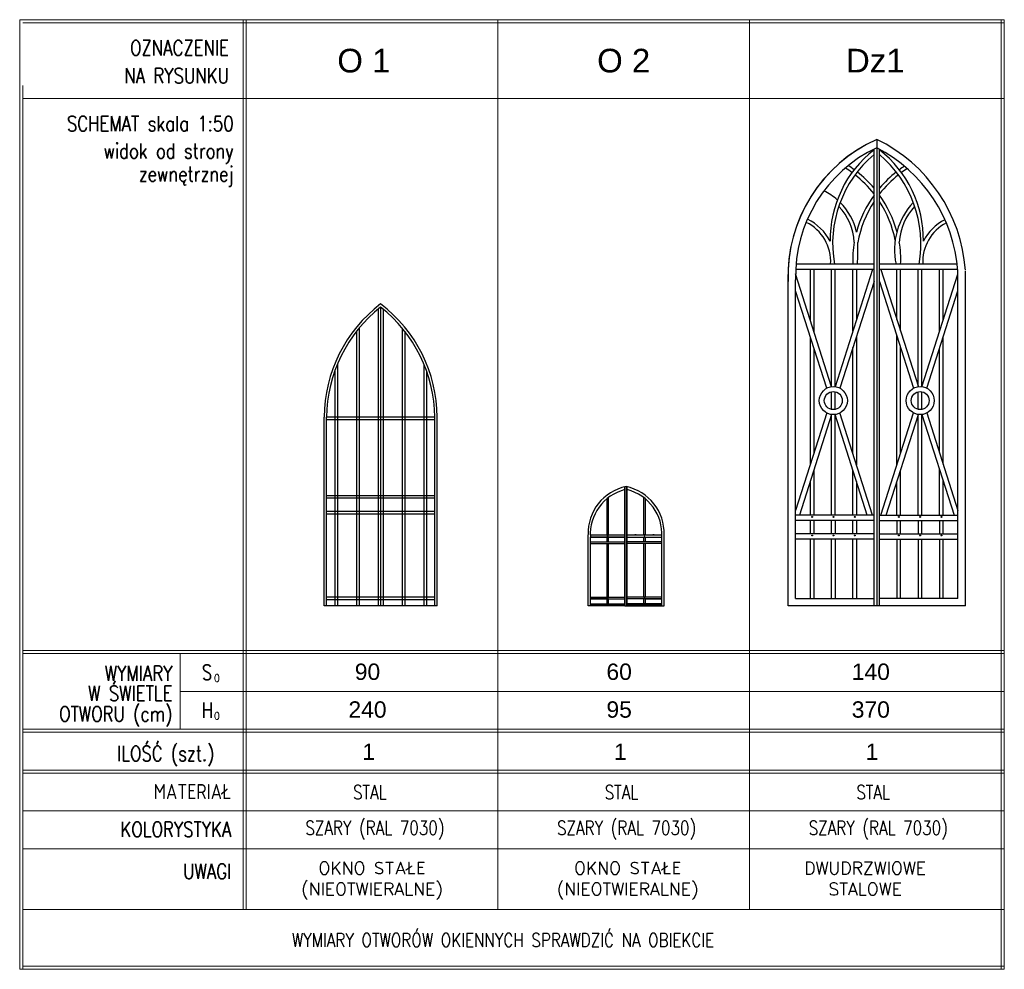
# Model space of a CAD drawing. Header units: millimetres. Extents: x -37887 to 94344, y -69777 to 116976.
# Tile 30 of 205: x 55249 to 63074, y -30244 to -22699. Entities that reach past the tile are written whole.
import ezdxf
from ezdxf.enums import TextEntityAlignment as Align

# ---------------------------------------------------------------- set-up
doc = ezdxf.new("R2010")
doc.units = ezdxf.units.MM
for name, color, linetype, lineweight in [('02_odbudowa', 7, 'Continuous', 30), ('02_view', 7, 'Continuous', 13), ('03_help', 8, 'Continuous', 5), ('07_opis', 40, 'Continuous', 5)]:
    doc.layers.add(name, color=color, linetype=linetype, lineweight=lineweight)
doc.styles.add('ARIAL_CE', font='arial.ttf', dxfattribs={"width": 0.85, "height": 20})
doc.styles.get("Standard").update_dxf_attribs({"font": 'arial.ttf'})
doc.styles.add('STYLE50', font='simplex.shx')

msp = doc.modelspace()

# ---------------------------------------------------------------- linework, layer by layer
at = {"layer": '02_odbudowa'}
for p, q in [((62038.3, -27357), (62038.3, -23726.6)), ((62038.3, -27357), (62038.3, -23726.6)), ((62081.4, -27357), (62081.4, -23727.5)), ((62081.4, -27357), (62081.4, -23727.5)), ((62704.9, -27297), (62704.9, -24696.5)), ((62764.9, -27357), (62764.9, -24696.5)), ((57667.3, -27357), (57667.3, -25857)), ((58567.3, -27357), (58567.3, -25857)), ((61414.9, -27297), (62038.3, -27297)), ((62704.9, -27297), (62081.4, -27297)), ((62764.9, -27357), (61354.9, -27357))]:
    msp.add_line(p, q, dxfattribs=at)
for points in [[(62059.9, -23650), (62059.9, -27357)], [(62038.3, -24641.8), (61418.3, -24641.8)], [(62699.8, -24641.8), (62081.4, -24641.8)], [(61700.4, -25614.6), (61414.3, -24719)], [(62038.3, -24684.9), (61415.4, -24684.9)], [(61532.1, -25087.7), (61532.1, -24684.9)], [(61560.8, -24684.9), (61560.8, -25177.6)], [(61700.4, -25614.6), (61700.4, -24684.9)], [(61729.1, -25614.6), (61729.1, -24684.9)], [(62026.3, -24684.9), (61729.1, -25614.6)], [(61870.4, -25172.6), (61870.4, -24684.9)], [(61899.1, -24684.9), (61899.1, -25082.8)], [(62704.1, -24684.9), (62081.4, -24684.9)], [(62093.4, -24684.9), (62390.7, -25614.6)], [(62219.8, -25080.1), (62219.8, -24684.9)], [(62248.5, -25169.9), (62248.5, -24684.9)], [(62388.9, -25614.8), (62388.9, -24684.9)], [(62417.6, -25614.4), (62417.6, -24684.9)], [(62419.3, -25614.6), (62704.9, -24720.8)], [(62558.1, -25180.3), (62558.1, -24684.9)], [(62587.7, -25087.7), (62587.7, -24684.9)], [(61354.9, -27357), (61354.9, -24765)], [(61414.9, -27297), (61414.9, -24765)], [(62038.3, -24778.7), (61767.2, -25626.8)], [(62081.4, -24778.7), (62352.6, -25626.8)], [(61662.3, -25626.8), (61414.9, -24852.3)], [(62457.4, -25626.8), (62704.9, -24852.3)], [(58097.3, -24998.2), (58097.3, -27357)], [(58117.3, -24982.2), (58117.3, -27357)], [(58117.3, -24982.2), (58117.3, -27357)], [(58137.3, -24998.2), (58137.3, -27357)], [(57925.3, -25174), (57925.3, -27357)], [(57945.3, -25149.2), (57945.3, -27357)], [(58289.3, -25149.2), (58289.3, -27357)], [(58309.3, -25174), (58309.3, -27357)], [(61532.1, -26230.8), (61532.1, -25219.1)], [(61899.1, -25214.1), (61899.1, -26236.6)], [(62219.8, -26239.4), (62219.8, -25211.4)], [(62587.7, -26230.8), (62587.7, -25219.1)], [(61560.8, -25309), (61560.8, -26141)], [(61870.4, -26146.8), (61870.4, -25303.9)], [(62248.5, -26149.5), (62248.5, -25301.2)], [(62558.1, -26138.3), (62558.1, -25311.7)], [(57753.3, -25488.5), (57753.3, -27357)], [(57773.3, -25435.9), (57773.3, -27357)], [(58461.3, -25435.9), (58461.3, -27357)], [(58481.3, -25488.5), (58481.3, -27357)], [(61700.4, -25795.2), (61700.4, -25655.1)], [(61729.1, -25795.2), (61729.1, -25655.1)], [(62388.9, -25794.9), (62388.9, -25655.5)], [(62417.6, -25795.6), (62417.6, -25654.8)], [(57667.3, -27357), (57667.3, -25857)], [(57687.3, -27357), (57687.3, -25857)], [(58547.3, -25857), (57687.3, -25857)], [(58547.3, -25877), (57687.3, -25877)], [(58547.3, -27357), (58547.3, -25857)], [(58567.3, -27357), (58567.3, -25857)], [(58567.3, -27357), (58567.3, -25857)], [(61662.3, -25823.6), (61414.9, -26597.4)], [(61700.4, -25835.8), (61444.9, -26634.9)], [(61700.4, -26634.9), (61700.4, -25835.8)], [(61729.1, -26634.9), (61729.1, -25835.8)], [(61984.4, -26634.9), (61729.1, -25835.8)], [(62026.3, -26634.9), (61767.2, -25823.6)], [(62093.4, -26634.9), (62352.6, -25823.6)], [(62135.4, -26634.9), (62390.7, -25835.8)], [(62388.9, -26634.9), (62388.9, -25835.5)], [(62417.6, -26634.9), (62417.6, -25836)], [(62419.4, -25835.8), (62674.9, -26634.9)], [(62457.5, -25823.6), (62704.9, -26597.4)], [(61560.8, -26272.3), (61560.8, -26634.9)], [(61870.4, -26634.9), (61870.4, -26278.2)], [(62248.5, -26634.9), (62248.5, -26280.9)], [(62558.1, -26634.9), (62558.1, -26269.6)], [(61532.1, -26634.9), (61532.1, -26362.2)], [(61899.1, -26368.1), (61899.1, -26634.9)], [(62587.7, -26634.9), (62587.7, -26362.2)], [(60058.7, -27357), (60058.7, -26410.2)], [(60067.9, -26408.2), (60067.9, -27357)], [(60077, -27357), (60077, -26410.2)], [(62219.8, -26634.9), (62219.8, -26370.8)], [(58547.3, -26480.8), (57687.3, -26480.8)], [(58547.3, -26500.8), (57687.3, -26500.8)], [(59915.5, -26505.8), (59915.5, -26791.4)], [(59927.7, -26791.4), (59927.7, -26496.2)], [(60208, -26791.4), (60208, -26496.2)], [(60220.2, -26505.8), (60220.2, -26791.4)], [(58547.3, -26607), (57687.3, -26607)], [(58547.3, -26627), (57687.3, -26627)], [(62038.3, -26634.9), (61414.9, -26634.9)], [(62038.3, -26678), (61414.9, -26678)], [(61532.1, -26782.5), (61532.1, -26678)], [(61560.8, -26678), (61560.8, -26782.5)], [(61701.2, -26782.5), (61701.2, -26678)], [(61730, -26678), (61730, -26782.5)], [(61870.4, -26782.5), (61870.4, -26678)], [(61899.1, -26678), (61899.1, -26782.5)], [(62081.4, -26634.9), (62704.9, -26634.9)], [(62081.4, -26678), (62704.9, -26678)], [(62220.6, -26678), (62220.6, -26782.5)], [(62249.3, -26782.5), (62249.3, -26678)], [(62389.8, -26678), (62389.8, -26782.5)], [(62418.5, -26782.5), (62418.5, -26678)], [(62559, -26678), (62559, -26782.5)], [(62587.7, -26782.5), (62587.7, -26678)], [(59765.6, -27357), (59765.6, -26790.5)], [(59783.9, -26791.4), (60058.7, -26791.4)], [(59783.9, -26809.7), (60058.7, -26809.7)], [(60058.7, -26809.7), (59783.9, -26809.7)], [(59783.9, -27357), (59783.9, -26809.7)], [(59843.6, -26791.4), (59855.8, -26791.4)], [(59915.5, -26791.4), (59927.7, -26791.4)], [(59915.5, -26809.7), (59915.5, -26848.4)], [(59927.7, -26848.4), (59927.7, -26809.7)], [(59987.3, -26791.4), (59999.5, -26791.4)], [(60077, -26791.4), (60351.8, -26791.4)], [(60077, -26809.7), (60351.8, -26809.7)], [(60077, -26809.7), (60351.8, -26809.7)], [(60148.4, -26791.4), (60136.2, -26791.4)], [(60220.2, -26791.4), (60208, -26791.4)], [(60208, -26848.4), (60208, -26809.7)], [(60220.2, -26809.7), (60220.2, -26848.4)], [(60292.1, -26791.4), (60279.9, -26791.4)], [(60351.8, -27357), (60351.8, -26809.7)], [(60370.1, -27357), (60370.1, -26790.5)], [(62038.3, -26782.5), (61414.9, -26782.5)], [(62038.3, -26825.5), (61414.9, -26825.5)], [(61532.1, -27297), (61532.1, -26825.5)], [(61560.8, -26825.5), (61560.8, -27297)], [(61701.2, -27297), (61701.2, -26825.5)], [(61730, -26825.5), (61730, -27297)], [(61870.4, -27297), (61870.4, -26825.5)], [(61899.1, -26825.5), (61899.1, -27297)], [(62081.4, -26782.5), (62704.9, -26782.5)], [(62081.4, -26825.5), (62704.9, -26825.5)], [(62220.6, -26825.5), (62220.6, -27297)], [(62249.3, -27297), (62249.3, -26825.5)], [(62389.8, -26825.5), (62389.8, -27297)], [(62418.5, -27297), (62418.5, -26825.5)], [(62559, -26825.5), (62559, -27297)], [(62587.7, -27297), (62587.7, -26825.5)], [(59783.9, -26848.4), (60058.7, -26848.4)], [(59783.9, -26860.6), (60058.7, -26860.6)], [(59915.5, -26860.6), (59915.5, -27022)], [(59915.5, -26860.6), (59915.5, -27287.8)], [(59927.7, -27287.8), (59927.7, -26860.6)], [(59927.7, -27022), (59927.7, -26860.6)], [(60351.8, -26848.4), (60077, -26848.4)], [(60351.8, -26860.6), (60077, -26860.6)], [(60208, -27287.8), (60208, -26860.6)], [(60208, -27022), (60208, -26860.6)], [(60220.2, -26860.6), (60220.2, -27022)], [(60220.2, -26860.6), (60220.2, -27287.8)], [(58547.3, -27287.3), (57690.1, -27287.3)], [(58547.3, -27307.3), (57690.1, -27307.3)], [(59783.9, -27287.8), (60058.7, -27287.8)], [(59783.9, -27300), (60058.7, -27300)], [(59915.5, -27300), (59783.9, -27300)], [(59915.5, -27300), (59915.5, -27338.7)], [(59927.7, -27338.7), (59927.7, -27300)], [(60351.8, -27287.8), (60077, -27287.8)], [(60351.8, -27300), (60077, -27300)], [(60208, -27338.7), (60208, -27300)], [(60220.2, -27300), (60220.2, -27338.7)], [(60220.2, -27300), (60351.8, -27300)], [(58567.3, -27357), (57667.3, -27357)], [(60058.7, -27357), (59765.6, -27357)], [(59783.9, -27338.7), (60058.7, -27338.7)], [(59783.9, -27350.9), (60058.7, -27350.9)], [(60058.7, -27357), (60077, -27357)], [(60351.8, -27338.7), (60077, -27338.7)], [(60351.8, -27350.9), (60077, -27350.9)], [(60077, -27357), (60370.1, -27357)]]:
    msp.add_lwpolyline(points, dxfattribs=at)
for centre, radius in [((61714.7, -25725.2), 111.5), ((61714.7, -25725.2), 71.5), ((62405, -25725.2), 111.5), ((62405, -25725.2), 71.5), ((61546.4, -26649.3), 3.59), ((61715.6, -26649.3), 3.59), ((61884.8, -26649.3), 3.59), ((62235, -26649.3), 3.59), ((62404.2, -26649.3), 3.59), ((62573.3, -26649.3), 3.59), ((59921.6, -26800.3), 1.53), ((60214.1, -26800.3), 1.53), ((61546.4, -26796.9), 3.59), ((61715.6, -26796.9), 3.59), ((61884.8, -26796.9), 3.59), ((62235, -26796.9), 3.59), ((62404.2, -26796.9), 3.59), ((62573.3, -26796.9), 3.59), ((59921.6, -27293.9), 1.53), ((60214.1, -27293.9), 1.53), ((59921.6, -27344.8), 1.53), ((60214.1, -27344.8), 1.53)]:
    msp.add_circle(centre, radius, dxfattribs=at)
for centre, radius, start, end in [((62546, -24738.2), 1191.9, 114.07238, 182.00805), ((62546, -24738.2), 1191.9, 114.07238, 181.28668), ((61511.6, -24780.3), 1256.3, 4.12339, 64.12363), ((62546, -24738.2), 1131.9, 115.4366, 181.28668), ((62593.9, -24447.1), 904.8, 127.87853, 180.78148), ((62636.4, -24478.3), 927.2, 130.16721, 190.15973), ((61508.1, -24781.6), 1199.9, 4.16971, 62.6201), ((61525.9, -24447.1), 904.8, 359.21852, 52.12147), ((61483.3, -24478.3), 927.2, 349.84027, 49.83279), ((61348.8, -24621.1), 903.2, 53.94864, 57.55281), ((62771, -24621.1), 903.2, 122.9265, 126.05136), ((61348.8, -24621.1), 874.5, 53.98085, 58.15661), ((61348.8, -24621.1), 874.5, 37.95276, 52.09494), ((61348.8, -24621.1), 903.2, 40.23066, 52.12278), ((62771, -24621.1), 903.2, 127.87722, 139.76934), ((62771, -24621.1), 874.5, 127.90506, 142.04724), ((62771, -24621.1), 874.5, 122.37504, 126.01915), ((61429.4, -24491.6), 481, 48.75056, 63.98676), ((62771, -24621.1), 903.2, 144.20714, 164.9503), ((61348.8, -24621.1), 903.2, 15.0497, 35.79286), ((61429.4, -24491.6), 481, 12.61651, 45.03263), ((62771, -24621.1), 874.5, 146.90538, 169.97852), ((61348.8, -24621.1), 874.5, 11.30094, 33.09462), ((62746.4, -24526.6), 545.5, 136.53518, 192.19229), ((61426.8, -24493.3), 455.1, 3.3901, 43.14326), ((62693, -24493.3), 455.1, 136.85674, 176.6099), ((61348.7, -24620.3), 345.2, 356.42642, 64.27757), ((61336.7, -24639.5), 395.8, 27.05033, 64.10494), ((62770.5, -24620), 344.7, 117.20361, 183.62271), ((62783.1, -24639.5), 395.8, 117.28486, 152.94967), ((62630.2, -24600.1), 761, 169.88404, 183.14555), ((59029.9, -24501.3), 2880.1, 357.20379, 0.64477), ((61489.5, -24600.1), 761, 356.85445, 10.11596), ((58811, -25866.4), 1143.8, 127.34034, 179.52956), ((57423.5, -25866.4), 1143.8, 0.47044, 52.65966), ((58811.5, -25866.6), 1124.3, 128.13449, 179.51228), ((57423, -25866.6), 1124.3, 0.48772, 51.86551), ((60143.9, -26778.9), 378.5, 101.59241, 181.74521), ((60149.1, -26787.4), 365.9, 104.30909, 183.48569), ((59991.8, -26778.9), 378.5, 358.25479, 78.40759), ((59986.6, -26787.4), 365.9, 356.51431, 75.69091), ((60370, -26820.8), 371.6, 178.28338, 178.33797), ((59765.7, -26820.8), 371.6, 1.66203, 1.71662)]:
    msp.add_arc(centre, radius, start, end, dxfattribs=at)
at = {"layer": '02_view'}
for p, q in [((55248.6, -22699), (63073.6, -22699)), ((55248.6, -30243.7), (55248.6, -22699)), ((63073.6, -22699), (63073.6, -30243.7)), ((63073.6, -30243.7), (55248.6, -30243.7))]:
    msp.add_line(p, q, dxfattribs=at)
at = {"layer": '03_help'}
for p, q in [((55273.6, -22724), (63073.6, -22724)), ((57023.6, -22699), (57023.6, -29768.9)), ((57048.6, -22699), (57048.6, -29768.9)), ((59048.6, -22699), (59048.6, -29768.9)), ((61048.6, -22699), (61048.6, -29768.9)), ((63048.6, -22699), (63048.6, -30243.7)), ((55273.6, -23221.5), (55273.6, -30243.7)), ((55273.6, -23324), (63073.6, -23324)), ((55273.6, -27710.7), (63073.6, -27710.7)), ((55273.6, -27735.7), (63073.6, -27735.7)), ((56523.6, -27735.7), (56523.6, -28335.7)), ((56523.6, -28035.7), (63073.6, -28035.7)), ((56523.6, -28035.7), (57023.6, -28035.7)), ((56523.6, -28035.7), (57023.6, -28035.7)), ((55273.6, -28335.7), (63073.6, -28335.7)), ((55273.6, -28360.7), (63073.6, -28360.7)), ((55273.6, -28660.7), (63073.6, -28660.7)), ((55273.6, -28660.7), (63073.6, -28660.7)), ((55273.6, -28685.7), (63073.6, -28685.7)), ((55273.6, -28985.7), (63073.6, -28985.7)), ((55273.6, -28985.7), (63073.6, -28985.7)), ((55273.6, -29285.7), (63073.6, -29285.7)), ((55273.6, -29768.9), (63073.6, -29768.9)), ((55273.6, -30218.7), (63073.6, -30218.7))]:
    msp.add_line(p, q, dxfattribs=at)

# ---------------------------------------------------------------- texts
at = {"layer": '07_opis', "style": 'STYLE50', "width": 0.8}
for s, p in [('OZNACZENIE', (56912.2, -22982.8)), ('NA RYSUNKU', (56912.2, -23203.6)), ('SCHEMAT skala 1:50', (56948.8, -23584.3)), ('widok od strony', (56948.8, -23801.6)), ('zewnętrznej', (56948.8, -23984.8)), ('WYMIARY', (56463.5, -27951.3)), ('W ŚWIETLE', (56463.5, -28111.1)), ('OTWORU (cm)', (56463.5, -28274.6)), ('MATERIAŁ', (56930.6, -28891.6)), ('KOLORYSTYKA', (56930.6, -29191.6)), ('UWAGI', (56930.6, -29524.9))]:
    msp.add_text(s, height=120, dxfattribs=at).set_placement(p, align=Align.RIGHT)
at = {"layer": '07_opis', "style": 'ARIAL_CE'}
for s, p in [('O 1', (57983.7, -23024)), ('O 2', (60048.6, -23024)), ('Dz1', (62048.6, -23024))]:
    msp.add_text(s, height=187.5, dxfattribs=at).set_placement(p, align=Align.MIDDLE)
at = {"layer": '07_opis', "style": 'STYLE50', "width": 0.8}
for s, height, p in [('S', 120, (56696.1, -27944.6)), ('O', 60, (56793.4, -27959.7)), ('H', 120, (56696.1, -28244.6)), ('O', 60, (56793.4, -28259.7)), ('ILOŚĆ (szt.)', 120, (56023.1, -28589.1))]:
    msp.add_text(s, height=height, dxfattribs=at).set_placement(p)
at = {"layer": '07_opis'}
for s, p in [('90', (58012.7, -27944.6)), ('60', (60012.7, -27944.6)), ('140', (62012.7, -27944.6)), ('240', (58012.7, -28244.6)), ('95', (60012.7, -28244.6)), ('370', (62012.7, -28244.6))]:
    msp.add_text(s, height=130, dxfattribs=at).set_placement(p, align=Align.CENTER)
for p in [(58022.2, -28515.2), (60022.2, -28515.2), (62022.2, -28515.2)]:
    msp.add_text('1', height=130, dxfattribs=at).set_placement(p, align=Align.MIDDLE)
at = {"layer": '07_opis', "style": 'STYLE50', "width": 0.8}
for s, p in [('STAL', (58031.3, -28835.7)), ('STAL', (60031.3, -28835.7)), ('STAL', (62031.3, -28835.7)), ('SZARY (RAL 7030)', (58071.6, -29127.9)), ('SZARY (RAL 7030)', (60071.6, -29127.9)), ('SZARY (RAL 7030)', (62071.6, -29127.9)), ('WYMIARY OTWORÓW OKIENNYCH SPRAWDZIĆ NA OBIEKCIE', (59088.8, -29992.9))]:
    msp.add_text(s, height=110, dxfattribs=at).set_placement(p, align=Align.MIDDLE)
at = {"layer": '07_opis', "char_height": 100, "width": 2110.807, "attachment_point": 2, "style": 'STYLE50'}
for s, insert in [('OKNO STAŁE\\P(NIEOTWIERALNE)', (58048.6, -29389.2)), ('OKNO STAŁE\\P(NIEOTWIERALNE)', (60080.1, -29389.2)), ('DWUDRZWIOWE\\PSTALOWE', (61967.6, -29389.2))]:
    msp.add_mtext(s, dxfattribs=dict(at, insert=insert))

doc.saveas('drawing.dxf')
